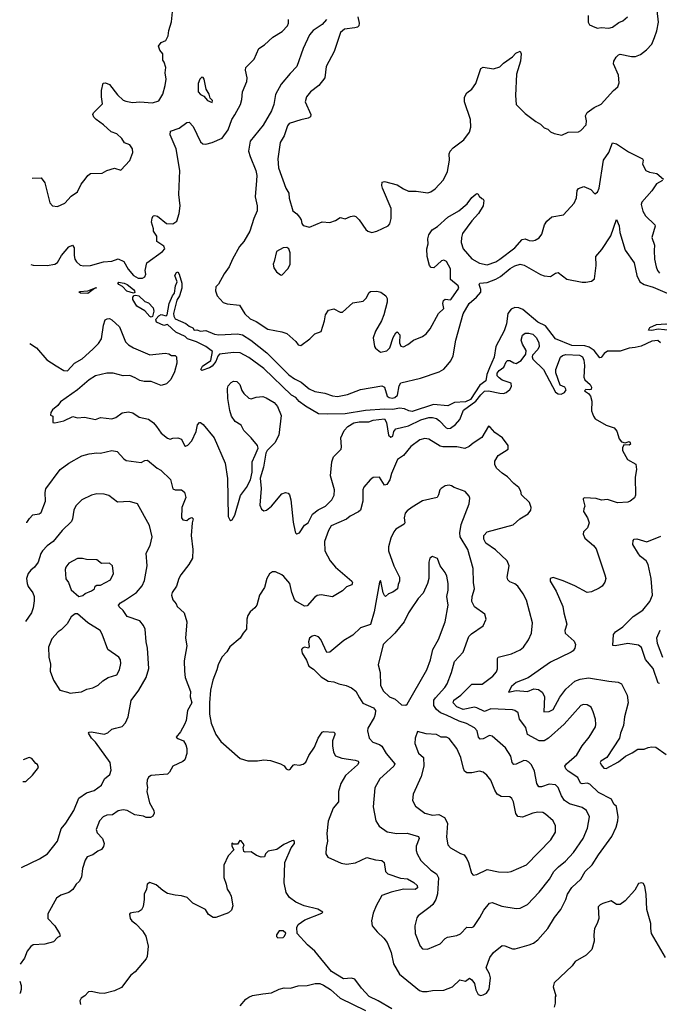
# Model space of a CAD drawing. Extents: x 2056909 to 2160450, y 827444 to 1016825.
# Tile 214 of 256: x 2058948 to 2063994, y 941647 to 949413. Entities that reach past the tile are written whole.
import ezdxf

# ---------------------------------------------------------------- set-up
doc = ezdxf.new("R2010")
doc.units = 0

msp = doc.modelspace()

# ---------------------------------------------------------------- linework, layer by layer
at = {"layer": '0CON10XD'}
for points in [[(2059047.1, 948162.6), (2059115.9, 948165.9), (2059147.3, 948127.3), (2059185, 947967.5), (2059206.1, 947946.1), (2059245, 947938.8), (2059303, 947967), (2059355, 948022.5), (2059405, 948054.3), (2059432.7, 948115), (2059463.5, 948156.5), (2059485, 948185.6), (2059505, 948200.6), (2059597.9, 948202.1), (2059635, 948224.2), (2059695, 948243.3), (2059745, 948226.7), (2059817.3, 948302.7), (2059840, 948365), (2059837.5, 948395), (2059816.4, 948426.4), (2059775, 948442.5), (2059753.3, 948475), (2059715, 948512.5), (2059669.7, 948529.7), (2059610, 948585), (2059551.2, 948625), (2059532, 948645), (2059526, 948665), (2059531.2, 948678.8), (2059599.7, 948750.3), (2059592, 948805), (2059592.9, 948855), (2059605, 948913.3), (2059625, 948916), (2059655, 948901.2), (2059719.8, 948819.8), (2059765, 948778.6), (2059785, 948769.4), (2059838.7, 948761.3), (2059895, 948765.6), (2059995, 948757.5), (2060045.7, 948774.3), (2060078, 948825), (2060095.9, 948894.1), (2060102, 948945), (2060096.2, 948995), (2060100, 949035), (2060087.7, 949077.7), (2060076.7, 949095), (2060077.5, 949145), (2060053, 949173), (2060042.5, 949205), (2060065, 949232.5), (2060101.7, 949248.3), (2060118, 949285), (2060123.2, 949326.8), (2060145.9, 949395.9), (2060152, 949475)], [(2061616.4, 949435), (2061626.5, 949385), (2061624, 949365), (2061613.3, 949355), (2061591.7, 949348.3), (2061510.9, 949339.1), (2061478.3, 949311.7), (2061427.9, 949162.1), (2061364.4, 949045), (2061354.2, 948955), (2061307.5, 948895), (2061242, 948845), (2061210.8, 948805), (2061198.6, 948765), (2061244.2, 948665), (2061242, 948648), (2061224.4, 948635.6), (2061165, 948624.5), (2061074.6, 948595.4), (2061059.4, 948575), (2061033, 948497), (2061001.4, 948445), (2060982.9, 948315), (2060988.1, 948245), (2061046.1, 948083.9), (2061070, 948045), (2061074.2, 948005), (2061103.3, 947905), (2061133, 947883), (2061156.1, 947856.1), (2061167.5, 947835), (2061172.5, 947805), (2061185, 947790), (2061235, 947777.5), (2061335, 947818.8), (2061395, 947813.8), (2061439.5, 947830.5), (2061475, 947852.5), (2061515, 947842.5), (2061558.3, 947861.7), (2061585, 947866.2), (2061600.5, 947860.5), (2061626.7, 947835), (2061677.3, 947757.3), (2061695, 947744), (2061725, 947736), (2061765, 947744), (2061855, 947788), (2061866.6, 947803.4), (2061877.8, 947845), (2061877.1, 947925), (2061810, 948085), (2061804.4, 948105.6), (2061808, 948132), (2061825, 948138), (2061925, 948110.8), (2061975, 948078), (2062015, 948060), (2062075, 948060), (2062168.3, 948048.3), (2062190, 948055), (2062225, 948078.6), (2062290.7, 948149.3), (2062322.2, 948215), (2062337.9, 948305), (2062337.1, 948355), (2062344.6, 948375), (2062367.8, 948402.2), (2062452.4, 948465), (2062495, 948525.7), (2062505.7, 948565.7), (2062505, 948626.7), (2062457.1, 948765), (2062456.7, 948803.3), (2062475, 948836.2), (2062513.8, 948865), (2062545, 948910), (2062585, 949027.5), (2062605, 949040), (2062685, 949026), (2062735, 949041.2), (2062765, 949071.2), (2062835, 949120), (2062860.9, 949149.1), (2062895, 949166.2), (2062904, 949145), (2062899.4, 949085), (2062865.7, 948984.3), (2062858, 948815), (2062863.8, 948745), (2062934.1, 948674.1), (2063019.3, 948609.3), (2063055, 948590), (2063085, 948560), (2063115, 948550), (2063135, 948530), (2063165, 948516.2), (2063225, 948503.8), (2063275, 948525.8), (2063355, 948528), (2063375, 948540), (2063416.8, 948583.2), (2063418.9, 948615), (2063412.5, 948655), (2063425, 948682), (2063479.1, 948720.9), (2063535, 948746), (2063631.2, 948855), (2063665.5, 948884.5), (2063675.6, 948915), (2063672.2, 948975), (2063632.9, 949065), (2063635.6, 949085), (2063652.7, 949117.3), (2063672.8, 949137.2), (2063685, 949140.6), (2063775, 949122.9), (2063805, 949124.3), (2063845, 949140), (2063892.5, 949175), (2063935, 949220.8), (2063956.9, 949273.1), (2063975, 949326.7), (2063988.5, 949395), (2063976.5, 949485)], [(2063433.6, 949446.4), (2063433.6, 949393.6), (2063443.9, 949373.9), (2063485, 949353.3), (2063505, 949346.7), (2063535, 949352), (2063595, 949347.1), (2063625, 949354.4), (2063675, 949392.5), (2063706.2, 949405), (2063743.7, 949436.3)], [(2059036.6, 947482.4), (2059055, 947478.2), (2059165, 947473.6), (2059225, 947484.2), (2059245, 947497.9), (2059277.9, 947552.1), (2059335, 947622.5), (2059365, 947633.8), (2059378.6, 947615), (2059376.8, 947553.2), (2059383.6, 947525), (2059394.7, 947504.7), (2059425, 947476.7), (2059455, 947470.9), (2059505, 947475.5), (2059607.6, 947502.4), (2059675, 947508.1), (2059725, 947528), (2059768, 947505), (2059804.3, 947445), (2059845.8, 947395), (2059883.3, 947375), (2059915.7, 947374.3), (2059933.9, 947386.1), (2059943.3, 947405), (2059937.5, 947435), (2059950, 947495), (2060074, 947585), (2060092, 947605), (2060085, 947626.2), (2060030.8, 947665), (2060030.9, 947705), (2060004.5, 947745), (2060003.1, 947765), (2059988.8, 947815), (2059991.7, 947848.3), (2060000, 947865), (2060015, 947870), (2060035, 947863.8), (2060105, 947805.6), (2060155, 947802.5), (2060186.2, 947823.8), (2060206.4, 947885), (2060213.3, 947945), (2060203.1, 948035), (2060210, 948225), (2060180.9, 948395), (2060136, 948505), (2060136.2, 948533.8), (2060205, 948556.9), (2060265, 948602), (2060285, 948606.2), (2060315, 948570), (2060375, 948451.2), (2060393, 948433), (2060415, 948430.8), (2060465, 948444.5), (2060545, 948479.5), (2060593.6, 948545), (2060620.6, 948625), (2060645, 948663.9), (2060690.7, 948745), (2060701.3, 948785), (2060706.6, 948843.4), (2060738.5, 948925), (2060742.2, 948955), (2060729.2, 949015), (2060731.2, 949035), (2060797.7, 949102.3), (2060834.4, 949185), (2060878.5, 949215), (2060945, 949275.4), (2061018.6, 949321.4), (2061059.4, 949365), (2061067.8, 949385), (2061067.1, 949415)], [(2061367.1, 949415), (2061335, 949374.6), (2061263.2, 949326.8), (2061232.7, 949295), (2061184, 949186), (2061135, 949043.8), (2061080.8, 948989.2), (2061010.9, 948905), (2060967, 948823), (2060951.9, 948745), (2060932.9, 948695), (2060868.3, 948581.7), (2060765.5, 948455), (2060753.5, 948375), (2060765, 948333.8), (2060811.3, 948225), (2060818.2, 948185), (2060816.1, 948146.1), (2060805.5, 948015), (2060821.8, 947945), (2060820.6, 947905), (2060794.1, 947845.9), (2060763.9, 947745), (2060715.8, 947664.2), (2060682.9, 947625), (2060625.6, 947525), (2060600.8, 947465), (2060560.6, 947409.4), (2060515, 947326.2), (2060494.2, 947305), (2060492.5, 947275), (2060506.2, 947235), (2060552.7, 947182.7), (2060585, 947171.2), (2060682.7, 947162.7), (2060723.1, 947093.1), (2060764.6, 947054.6), (2060812.1, 947032.1), (2060905, 946972.5), (2061015, 946950.8), (2061055, 946937.1), (2061126.7, 946875), (2061145, 946847.5), (2061165, 946843.3), (2061237.5, 946895), (2061275, 946936.2), (2061325, 946953.8), (2061352, 947038), (2061358.9, 947085), (2061385, 947122.5), (2061425, 947131.9), (2061475, 947107.5), (2061495, 947105.8), (2061575, 947180.8), (2061657.3, 947192.7), (2061682.3, 947217.7), (2061705, 947262.5), (2061715, 947270), (2061765, 947271.2), (2061796.7, 947265), (2061836.2, 947235), (2061845.8, 947215), (2061845.8, 947185.8), (2061820.8, 947085), (2061801.9, 947038.1), (2061755, 946956.7), (2061737.1, 946905), (2061746.4, 946836.4), (2061755, 946822.5), (2061795, 946790), (2061845, 946802), (2061867.8, 946825), (2061895, 946906.2), (2061915, 946943.3), (2061925, 946950), (2061946.8, 946926.8), (2061942.7, 946865), (2061955, 946838), (2061975, 946834), (2062008.6, 946851.4), (2062055, 946886.2), (2062125, 946914), (2062155, 946936.2), (2062185.7, 946975), (2062251.4, 947095), (2062294.3, 947135), (2062285.3, 947175), (2062291.6, 947198.4), (2062305, 947208.2), (2062345, 947204.2), (2062351.7, 947208.3), (2062413.3, 947295), (2062406.2, 947315), (2062346.2, 947365), (2062345, 947447.5), (2062314, 947505), (2062295, 947515.6), (2062275, 947512.5), (2062215, 947456.7), (2062195, 947457.5), (2062180, 947475), (2062161.4, 947545), (2062160.8, 947605), (2062170, 947645), (2062167.1, 947685), (2062174.4, 947715.6), (2062202.5, 947755), (2062245, 947782.5), (2062325, 947855.8), (2062411.2, 947905), (2062478.1, 947961.9), (2062515, 948011.2), (2062545, 948037.5), (2062555, 948042.5), (2062565, 948037.5), (2062571.2, 948021.2), (2062593.3, 948003.3), (2062605, 947997.5), (2062608.3, 947988.3), (2062604, 947945), (2062566.9, 947885), (2062514.1, 947825.9), (2062442.1, 947727.9), (2062432.5, 947695), (2062431.5, 947655), (2062446, 947606), (2062515, 947526.7), (2062575, 947492.2), (2062635, 947479.4), (2062705, 947504.6), (2062735, 947523.6), (2062854.3, 947615), (2062910.7, 947679.3), (2062935, 947685.7), (2062967.3, 947672.7), (2062995, 947669.4), (2063015, 947674.4), (2063046.2, 947693.8), (2063068, 947722), (2063088.2, 947795), (2063105, 947824.3), (2063145, 947858.6), (2063236.7, 947875), (2063322.7, 947967.3), (2063341.2, 948008.8), (2063346.2, 948065), (2063355, 948082.5), (2063398.3, 948098.3), (2063454.1, 948074.1), (2063485, 948040), (2063505, 948053.3), (2063518.1, 948085), (2063554.3, 948305), (2063594.4, 948365), (2063625, 948443.1), (2063655, 948434.2), (2063751.7, 948371.7), (2063861.5, 948315), (2063865.6, 948305), (2063861.5, 948275), (2063888, 948225), (2063915, 948210.8), (2063975, 948200), (2064025.6, 948155)], [(2060465, 948760), (2060470, 948775), (2060450, 948795), (2060442.5, 948825), (2060417.5, 948865), (2060402.5, 948945), (2060395, 948957.5), (2060385, 948960), (2060367.5, 948945), (2060355, 948910), (2060356.2, 948845), (2060375, 948823.8), (2060400, 948810), (2060430, 948775), (2060465, 948760)], [(2064019.2, 948145), (2063971.2, 948118.8), (2063935, 948064.4), (2063856, 947975), (2063850, 947955), (2063863.4, 947903.4), (2063884.2, 947865), (2063959.2, 947795), (2063960.8, 947785), (2063934.4, 947695), (2063954.4, 947635), (2063952.5, 947592.5), (2063955.6, 947525), (2063969.1, 947465), (2063979.5, 947435), (2063995.3, 947415.3)], [(2064002.9, 946865), (2063981.8, 946881.8), (2063935, 946877.4), (2063851.6, 946838.4), (2063802.3, 946827.7), (2063755, 946822.2), (2063685, 946798.3), (2063585, 946797.5), (2063559, 946781), (2063535, 946747.8), (2063525, 946746.4), (2063478.4, 946805), (2063440.8, 946830.8), (2063405, 946840.7), (2063303.4, 946843.4), (2063175, 946897.1), (2063095, 946997.3), (2063035, 947026.6), (2062916.8, 947126.8), (2062885, 947139.3), (2062855, 947142.7), (2062825, 947130.3), (2062798.7, 947095), (2062786.8, 947013.2), (2062770.7, 946959.3), (2062705.1, 946834.9), (2062689.7, 946750.3), (2062655, 946668.2), (2062631.8, 946615), (2062624.1, 946565.9), (2062578.6, 946531.4), (2062505, 946416.7), (2062465, 946399.4), (2062377.3, 946392.7), (2062325, 946366.6), (2062213.1, 946376.9), (2062045, 946323.3), (2062017, 946327), (2061983.6, 946343.6), (2061945, 946349.5), (2061890.5, 946339.5), (2061825, 946342.5), (2061675, 946331.6), (2061514.8, 946304.8), (2061375, 946300.9), (2061305.5, 946305.5), (2061203.3, 946365), (2061152.3, 946402.3), (2061125, 946433.8), (2061092.2, 946452.2), (2060872.8, 946662.8), (2060755, 946748.9), (2060686.5, 946786.5), (2060635, 946788.5), (2060524.6, 946775.4), (2060511.1, 946758.9), (2060495, 946717.5), (2060465, 946679.4), (2060445, 946666.9), (2060385, 946646.7), (2060376.7, 946655), (2060390.3, 946679.7), (2060456.7, 946725), (2060470, 946795), (2060415, 946836.9), (2060343.3, 946873.3), (2060272.5, 946895), (2060252.5, 946915), (2060179.1, 946949.1), (2060115, 947010), (2060085, 947001.1), (2060028.2, 947028.2), (2060020.9, 947045), (2060023.6, 947055), (2060045, 947077.1), (2060065, 947086.7), (2060103, 947077), (2060110, 947085), (2060125.6, 947175), (2060153.3, 947235), (2060170, 947255), (2060178, 947315), (2060190, 947345), (2060172.9, 947395), (2060185, 947420), (2060195, 947423.3), (2060205.8, 947405.8), (2060226.1, 947336.1), (2060227, 947297), (2060208.8, 947235), (2060187.7, 947202.3), (2060161.9, 947095), (2060163.1, 947075), (2060175, 947054.2), (2060257.8, 947017.8), (2060285, 946996.2), (2060313.6, 946983.6), (2060325, 946963.8), (2060345, 946967.5), (2060375, 946957.5), (2060415, 946962.5), (2060483.6, 946933.6), (2060517.7, 946927.7), (2060665, 946934.6), (2060705, 946927.1), (2060772.1, 946885), (2060898.1, 946785), (2060945, 946739.4), (2061071.9, 946611.9), (2061115, 946581.4), (2061168, 946555), (2061231.4, 946501.4), (2061275, 946481.1), (2061355, 946468), (2061416.4, 946446.4), (2061455, 946442.5), (2061532.6, 946457.4), (2061635, 946497.7), (2061805, 946526.5), (2061826.9, 946515), (2061846.9, 946445), (2061862.2, 946432.2), (2061885, 946427.2), (2061906.8, 946433.2), (2061928.4, 946451.6), (2061940.7, 946525), (2061955, 946548.9), (2062108.8, 946585), (2062255.9, 946635.9), (2062295, 946656.7), (2062325, 946694.4), (2062348.2, 946721.8), (2062367.2, 946762.8), (2062389.2, 946885), (2062445, 947092), (2062494.1, 947175), (2062552.6, 947225), (2062584.7, 947265), (2062585.8, 947285.8), (2062571.9, 947325), (2062576.7, 947335), (2062635, 947341.7), (2062705, 947366.8), (2062741.2, 947388.8), (2062818.2, 947451.8), (2062855, 947472.5), (2062895, 947484.7), (2062927.8, 947477.8), (2063055, 947403.9), (2063085, 947392.4), (2063135, 947388.2), (2063175, 947413.1), (2063195, 947418.6), (2063265, 947366.4), (2063385, 947342.2), (2063415, 947343.1), (2063458.8, 947351.2), (2063481.7, 947368.3), (2063495.5, 947475), (2063492.9, 947545), (2063539.2, 947600.8), (2063611.3, 947708.7), (2063655, 947837.5), (2063676.8, 947786.8), (2063682.9, 947735), (2063725.4, 947595.4), (2063794.4, 947495), (2063816.8, 947395), (2063839.5, 947345), (2063873.8, 947323.8), (2063945, 947303.2), (2064056.1, 947256.1)], [(2061015, 947398.8), (2061065, 947451.2), (2061082, 947485), (2061082.5, 947575), (2061070, 947605), (2061055, 947616.7), (2061025, 947613.8), (2060973.3, 947585), (2060956.2, 947505), (2060946.7, 947485), (2060953.8, 947455), (2060974.3, 947424.3), (2061005, 947400), (2061015, 947398.8)], [(2059845, 947257.1), (2059792, 947272), (2059760, 947310), (2059730, 947325), (2059721.2, 947338.8), (2059727.5, 947342.5), (2059772.5, 947335), (2059795, 947325.9), (2059844.5, 947285), (2059853.3, 947275), (2059855, 947261.2), (2059845, 947257.1)], [(2059485, 947254.3), (2059427.5, 947255), (2059416.7, 947265), (2059420.8, 947269.2), (2059486.4, 947273.6), (2059550, 947300), (2059550, 947295), (2059537, 947293), (2059485, 947254.3)], [(2059985, 947068.2), (2059975, 947072.2), (2059935, 947116), (2059871.9, 947155), (2059839.2, 947205), (2059841.4, 947225), (2059851.2, 947238.8), (2059865, 947241.5), (2059887.5, 947235), (2059935, 947191.8), (2059965, 947180), (2060000.9, 947140.9), (2060005.5, 947115.5), (2059995, 947072.2), (2059985, 947068.2)], [(2059027, 946858.4), (2059080.4, 946825), (2059161.2, 946731.2), (2059235, 946682.4), (2059295, 946646.7), (2059325, 946642.9), (2059379.4, 946705), (2059440.8, 946739.2), (2059525.6, 946814.4), (2059570.2, 946859.8), (2059592, 946895), (2059607.8, 947005), (2059621.2, 947045), (2059637.5, 947055), (2059655, 947056.7), (2059675, 947047.1), (2059735, 946991.4), (2059783.7, 946873.7), (2059805, 946848), (2059844.3, 946824.3), (2059975, 946768.8), (2060095, 946784.2), (2060125, 946777.5), (2060145, 946765.7), (2060175, 946764), (2060186, 946755), (2060188.1, 946705), (2060170, 946635), (2060139.2, 946575), (2060105, 946540), (2060065, 946529.2), (2059985, 946559.2), (2059930.5, 946560.5), (2059895, 946566.2), (2059859.1, 946589.1), (2059815.6, 946605.6), (2059765, 946604.4), (2059685.7, 946625.7), (2059635, 946624.2), (2059546.8, 946603.2), (2059495, 946572.5), (2059405, 946494), (2059269.8, 946400.2), (2059249.4, 946370.6), (2059206.7, 946335), (2059192.5, 946315), (2059190, 946295), (2059210, 946285), (2059210, 946235), (2059225, 946232.5), (2059295, 946250), (2059367, 946283), (2059405, 946272), (2059459.5, 946279.5), (2059545, 946260), (2059585, 946276), (2059675, 946264.3), (2059706.7, 946275), (2059756.9, 946313.1), (2059805, 946320.9), (2059841.5, 946311.5), (2059889.1, 946279.1), (2059962.7, 946262.7), (2060004.6, 946234.6), (2060026.2, 946205), (2060065, 946151.9), (2060115, 946111.9), (2060135, 946105.6), (2060155, 946113.1), (2060195, 946115.6), (2060223.3, 946105), (2060247.5, 946055), (2060255, 946050), (2060275, 946056.7), (2060305, 946091.2), (2060340.6, 946165), (2060351.2, 946218.8), (2060365, 946236), (2060375, 946236.2), (2060395, 946221.2), (2060482.5, 946115), (2060567.9, 945915), (2060586.9, 945795), (2060592.5, 945495), (2060605, 945467.5), (2060613.6, 945463.6), (2060625, 945467.5), (2060646.2, 945505), (2060690.5, 945659.5), (2060736.6, 945723.4), (2060768, 945785), (2060780.6, 945845), (2060780.8, 945925), (2060805, 945977.5), (2060830, 946035), (2060824, 946055), (2060775, 946115.8), (2060715, 946174), (2060694.4, 946214.4), (2060648.8, 946245), (2060618.8, 946285), (2060605, 946330), (2060590, 946425), (2060586.7, 946505), (2060592.5, 946525), (2060615, 946552.5), (2060635, 946563.3), (2060660.7, 946560.7), (2060683.3, 946535), (2060699.3, 946489.3), (2060715.9, 946465.9), (2060755, 946428.8), (2060775, 946424), (2060814.1, 946435.9), (2060865, 946440), (2060891.2, 946431.2), (2060954.1, 946394.1), (2060982.7, 946362.7), (2061010.5, 946290.5), (2060992.9, 946135), (2060959.4, 946075), (2060901.2, 946015), (2060890, 945995), (2060872, 945885), (2060844.2, 945795.8), (2060853.1, 945715), (2060841.2, 945585), (2060855, 945553.3), (2060875, 945540), (2060895, 945543.8), (2060935, 945576.2), (2061017, 945673), (2061043.9, 945683.9), (2061065, 945678.8), (2061075.5, 945665.5), (2061086.4, 945626.4), (2061105, 945450), (2061120, 945375), (2061125, 945363.3), (2061135, 945358.8), (2061155, 945366.2), (2061195, 945426.2), (2061224.1, 945445.9), (2061256.9, 945513.1), (2061302.7, 945547.3), (2061360.6, 945575), (2061409.2, 945625), (2061427.6, 945662.4), (2061431.9, 945705), (2061399.1, 945815), (2061409.4, 945925), (2061424.6, 945965.4), (2061483.2, 946026.8), (2061487.1, 946045), (2061481.8, 946115), (2061506.5, 946173.5), (2061536.9, 946205), (2061585, 946232.2), (2061625, 946240.7), (2061702.6, 946242.6), (2061735, 946255.2), (2061825, 946265.8), (2061842.2, 946235), (2061857.1, 946137.1), (2061875, 946120), (2061890.9, 946129.1), (2061900.4, 946165), (2061915, 946186.7), (2062015, 946208.9), (2062112.5, 946257.5), (2062174.7, 946274.7), (2062205, 946275.3), (2062237, 946267), (2062260.5, 946250.5), (2062313.1, 946193.1), (2062325, 946188.8), (2062345, 946192.3), (2062385, 946219.5), (2062419.6, 946260.4), (2062447.7, 946332.3), (2062546.6, 946403.4), (2062585.2, 946455), (2062615, 946482.5), (2062645, 946486), (2062735, 946466.2), (2062764.1, 946465.9), (2062785, 946473.6), (2062813.3, 946496.7), (2062828.6, 946521.4), (2062826.2, 946546.2), (2062755, 946571.1), (2062729.1, 946589.1), (2062714.5, 946605), (2062715.6, 946625), (2062729.2, 946645), (2062767.8, 946672.2), (2062785, 946714.2), (2062795, 946724.4), (2062815, 946725.6), (2062845, 946706), (2062865, 946702), (2062903.9, 946726.1), (2062940, 946775), (2062943.3, 946805), (2062915, 946853.3), (2062904.5, 946885), (2062914.4, 946925), (2062935, 946940), (2062965, 946940.5), (2062995, 946931.9), (2063024.5, 946904.5), (2063042.9, 946865), (2063046.9, 946835), (2063035, 946811.2), (2062993.9, 946766.1), (2062990, 946755), (2062996.1, 946736.1), (2063080.8, 946655), (2063173.8, 946475), (2063195, 946461.2), (2063219.3, 946460.7), (2063245, 946472.5), (2063257.5, 946495), (2063247.5, 946515), (2063210.8, 946530.8), (2063177, 946627), (2063178.1, 946655), (2063215, 946752.5), (2063230, 946765), (2063255, 946772.3), (2063365, 946767.7), (2063388.1, 946755), (2063398.9, 946728.9), (2063404.4, 946685), (2063397.1, 946595), (2063405, 946573.8), (2063447.1, 946535), (2063459.4, 946515), (2063455, 946496.7), (2063445, 946492.5), (2063413.6, 946496.4), (2063402.5, 946485), (2063433.9, 946463.9), (2063450, 946445), (2063460, 946405), (2063459.3, 946329.3), (2063473.3, 946285), (2063487.5, 946265), (2063573.9, 946213.9), (2063637.5, 946195), (2063658.3, 946168.3), (2063676.1, 946106.1), (2063695, 946082.5), (2063723, 946077), (2063755, 946085.8), (2063765, 946076.2), (2063765.7, 946064.3), (2063755, 946056.7), (2063715, 946060), (2063703.6, 946036.4), (2063702, 946015), (2063743.3, 945945), (2063808.3, 945908.3), (2063813.8, 945865), (2063802, 945805), (2063806.1, 945663.9), (2063797.7, 945642.3), (2063763.8, 945616.2), (2063745, 945608.8), (2063665, 945603.5), (2063585, 945627.5), (2063537.7, 945622.3), (2063495, 945637.5), (2063405, 945640.8), (2063394.2, 945635.8), (2063392, 945628), (2063406.4, 945575), (2063398.8, 945555), (2063395.8, 945535), (2063428.1, 945485), (2063440, 945445), (2063426, 945405), (2063396.2, 945375), (2063392, 945355), (2063405, 945323.8), (2063474.2, 945265), (2063495, 945240), (2063563.8, 945035), (2063571.2, 945005), (2063563.6, 944976.4), (2063543.9, 944946.1), (2063519.7, 944930.3), (2063458.9, 944901.1), (2063425, 944895.5), (2063327.4, 944947.4), (2063236.1, 944986.1), (2063155.7, 945014.3), (2063131.4, 945005), (2063133.8, 944985), (2063181.1, 944905), (2063233.5, 944785), (2063239.1, 944735), (2063263.5, 944645), (2063249.5, 944595), (2063250, 944575), (2063320.9, 944510.9), (2063332, 944485), (2063326.2, 944455), (2063314.2, 944435.8), (2063298.8, 944425), (2063135, 944344.5), (2062958.5, 944221.5), (2062865, 944185.6), (2062826.9, 944155), (2062805, 944110), (2062865, 944121.8), (2062955, 944114.6), (2063005, 944135.3), (2063041.3, 944131.3), (2063068.9, 944108.9), (2063088.2, 944075), (2063083.8, 943955), (2063125, 943955.6), (2063155, 943971.4), (2063210.1, 944069.9), (2063257.4, 944132.6), (2063327.5, 944195), (2063369.2, 944210.8), (2063435, 944221.2), (2063594.6, 944194.6), (2063668.7, 944188.7), (2063695, 944173.8), (2063739.4, 944085), (2063748.2, 944025), (2063718.6, 943915), (2063710, 943845), (2063687.5, 943785), (2063680.6, 943745), (2063580.8, 943595), (2063532.5, 943565), (2063527.1, 943555), (2063535, 943536), (2063555, 943508.8), (2063575, 943506), (2063671.5, 943558.5), (2063726, 943604), (2063780.4, 943629.6), (2063825, 943658.9), (2063875, 943659.2), (2063905, 943673.8), (2063935, 943678.8), (2063966.4, 943676.4), (2064046.4, 943616.4)], [(2064135, 946957.5), (2063985, 946971.2), (2063935, 946960.7), (2063908.8, 946965), (2063920, 946985), (2063970.7, 947009.3), (2064045, 947014.4), (2064105, 946999.2), (2064155, 947002), (2064177.5, 946995), (2064186.7, 946985), (2064155, 946962.5), (2064135, 946957.5)], [(2062585, 941716.2), (2062605, 941721.2), (2062630, 941735), (2062652.3, 941767.7), (2062662.9, 941855), (2062655, 941887.5), (2062628.8, 941935), (2062657.1, 942015), (2062684.6, 942055.4), (2062755, 942110), (2062775, 942108.6), (2062835, 942084.4), (2062855.8, 942084.2), (2062967.5, 942115), (2063001.2, 942128.8), (2063036.2, 942155), (2063114.3, 942245.7), (2063167.9, 942332.1), (2063217.5, 942395), (2063256.6, 942473.4), (2063270, 942515), (2063302.8, 942567.2), (2063374.2, 942635), (2063408, 942695), (2063465, 942747.5), (2063513.1, 942826.9), (2063619.6, 942970.4), (2063654.4, 943045), (2063665.7, 943095), (2063668.6, 943125), (2063656.9, 943206.9), (2063635.9, 943225.9), (2063616.2, 943265), (2063515, 943317.9), (2063445, 943384.4), (2063425, 943390.5), (2063385, 943386.5), (2063371.5, 943391.5), (2063350.6, 943435), (2063274.5, 943485), (2063255.7, 943505), (2063248, 943525), (2063260.8, 943545), (2063343.1, 943615), (2063384, 943685), (2063440, 943755), (2063489.2, 943835), (2063494, 943855), (2063490.8, 943895), (2063472.5, 943955), (2063455, 943990), (2063425, 944010), (2063395, 944011.4), (2063375, 944004), (2063242.6, 943857.4), (2063119.4, 943745), (2063085, 943725.4), (2063045, 943725.4), (2062955, 943774), (2062941.2, 943831.2), (2062890, 943895), (2062881.2, 943945), (2062854.3, 943964.3), (2062835, 943970), (2062665, 943976.9), (2062614.4, 943955.6), (2062555, 943986.6), (2062535, 943991.1), (2062445, 943972.3), (2062395, 943992.5), (2062368.5, 944025), (2062373.4, 944046.6), (2062428.9, 944085), (2062515, 944173.3), (2062595, 944171.2), (2062680.6, 944235), (2062709.4, 944270.6), (2062717.8, 944292.2), (2062716.5, 944373.5), (2062722.5, 944385), (2062827.4, 944412.6), (2062895, 944444.2), (2062922, 944465), (2062960.7, 944520.7), (2062984.3, 944575), (2062991.9, 944655), (2062945.8, 944835), (2062920, 944885), (2062876.3, 944946.3), (2062853.4, 944963.4), (2062815, 944979.4), (2062798.6, 944995), (2062792.5, 945015), (2062808.6, 945105), (2062792.5, 945145), (2062701.1, 945231.1), (2062626.2, 945285), (2062608.8, 945315), (2062610, 945345), (2062635, 945372.5), (2062841.2, 945428.8), (2062894.4, 945475.6), (2062960, 945515), (2062981.2, 945545), (2062983.8, 945565), (2062968.8, 945605), (2062906.7, 945665), (2062900, 945695), (2062884.6, 945724.6), (2062845, 945755.6), (2062795, 945807.5), (2062755, 945835.8), (2062708.8, 945875), (2062696, 945905), (2062695, 945930), (2062723.3, 945975), (2062800, 946025), (2062801.2, 946055), (2062755.9, 946115.9), (2062695, 946157.5), (2062659.3, 946199.3), (2062645, 946207.5), (2062592.7, 946117.3), (2062525, 946074.2), (2062493.6, 946046.4), (2062458.3, 946031.7), (2062395, 946045.4), (2062285, 946044.5), (2062265, 946050.5), (2062175, 946104.4), (2062145, 946109.1), (2062105, 946098.5), (2062032.6, 946047.4), (2061975, 945976), (2061929.2, 945945), (2061880, 945835), (2061867, 945783), (2061845, 945748), (2061825, 945741.2), (2061785, 945806.2), (2061735, 945801.2), (2061713.8, 945785), (2061662.7, 945727.3), (2061654.3, 945705.7), (2061655.7, 945615), (2061635, 945544), (2061619.6, 945530.4), (2061555, 945498.6), (2061525, 945474), (2061405, 945420), (2061384.4, 945385), (2061353.6, 945296.4), (2061353.8, 945225), (2061396.2, 945145), (2061438, 945095), (2061568.8, 944985), (2061573.3, 944975), (2061567.5, 944955), (2061525, 944938.8), (2061495, 944908.8), (2061415, 944860), (2061325, 944877.1), (2061295, 944871.9), (2061273.1, 944856.9), (2061215, 944790), (2061195, 944788.6), (2061126.9, 944826.9), (2061115, 944841.2), (2061094.5, 944895), (2061079.4, 944965), (2061030.5, 945020.5), (2061015, 945035.7), (2060965, 945058.6), (2060942.7, 945057.3), (2060917.7, 945042.3), (2060897.5, 945005), (2060878, 944935), (2060840.8, 944875), (2060818, 944795), (2060803.8, 944775), (2060765, 944743.8), (2060747, 944713), (2060739.2, 944685), (2060737.5, 944605), (2060711.2, 944575), (2060688, 944535), (2060605, 944465.8), (2060582.2, 944427.8), (2060542.9, 944385), (2060512.5, 944325), (2060504.1, 944285.9), (2060472, 944205), (2060454.2, 944125), (2060443.9, 944023.9), (2060445.7, 943935), (2060459.4, 943865), (2060495, 943776.2), (2060535, 943720), (2060687.5, 943585), (2060748.3, 943568.3), (2060825, 943567.5), (2060875, 943575.8), (2060925, 943570.8), (2061005, 943543.8), (2061035, 943527.5), (2061050, 943505), (2061065, 943497.5), (2061075, 943500), (2061085, 943503.3), (2061105, 943532.5), (2061115, 943537.5), (2061155, 943533.3), (2061185, 943541.2), (2061205, 943556.7), (2061229.7, 943610.3), (2061272.9, 943675), (2061302.5, 943745), (2061335, 943793.3), (2061345, 943798.8), (2061425, 943793.3), (2061433.3, 943785), (2061433.3, 943775), (2061415.8, 943724.2), (2061414.2, 943685.8), (2061424.1, 943635.9), (2061437.9, 943607.9), (2061488, 943588), (2061595, 943573.1), (2061616.7, 943565), (2061624, 943555), (2061613.3, 943535), (2061518.4, 943451.6), (2061481.1, 943388.9), (2061462.5, 943325), (2061462.5, 943245), (2061420.8, 943195), (2061381.4, 943091.4), (2061370, 942995), (2061375.5, 942935), (2061364.3, 942884.3), (2061362.5, 942835), (2061377.7, 942807.7), (2061485, 942761.2), (2061525, 942751.2), (2061597.3, 942762.7), (2061685, 942805.7), (2061755, 942787.8), (2061805, 942782), (2061823.8, 942765), (2061832.5, 942695), (2061851.2, 942675), (2061952.6, 942642.6), (2062005.9, 942635.9), (2062057.6, 942607.6), (2062084.3, 942585), (2062087.1, 942565), (2062067.6, 942552.4), (2061975.3, 942555.3), (2061877.3, 942532.7), (2061805.9, 942504.1), (2061761.1, 942425), (2061737.1, 942365), (2061724, 942305), (2061728.8, 942265), (2061767.8, 942217.8), (2061819.8, 942169.8), (2061845.4, 942135.4), (2061879.1, 942055), (2061897.1, 941965), (2061944, 941885), (2062102, 941755), (2062125, 941747.5), (2062162.6, 941747.4), (2062205, 941756.9), (2062295, 941758.1), (2062361.2, 941785), (2062420.5, 941839.5), (2062465, 941828.8), (2062495, 941852.5), (2062515, 941840), (2062535, 941810), (2062545, 941760), (2062564, 941725), (2062585, 941716.2)], [(2059005.1, 945445.5), (2059005.1, 945446.6), (2059025, 945480), (2059052, 945508), (2059102.5, 945515), (2059116.9, 945525), (2059150.5, 945615), (2059149.4, 945685), (2059155, 945713.3), (2059265.7, 945864.3), (2059335.9, 945914.1), (2059437.7, 945972.3), (2059495, 945989.2), (2059555, 945998), (2059585, 945993.8), (2059675, 946014.2), (2059717.3, 946007.3), (2059769.1, 945949.1), (2059787.3, 945937.3), (2059905, 945921.2), (2059935, 945936.2), (2059955, 945938.8), (2060031.2, 945875), (2060060.3, 945860.3), (2060136.2, 945786.2), (2060155, 945712), (2060174.2, 945704.2), (2060224.2, 945704.2), (2060247, 945687), (2060258, 945645), (2060225.8, 945565), (2060223.8, 945485), (2060235, 945467.5), (2060265, 945462.5), (2060285, 945480), (2060305, 945487.5), (2060317.5, 945475), (2060307.5, 945445), (2060299.2, 945345), (2060314.4, 945235), (2060311.4, 945165), (2060282.5, 945115), (2060219.2, 945035), (2060202.5, 945005), (2060184, 944945), (2060150.8, 944895), (2060144.1, 944874.1), (2060155, 944837.5), (2060183.3, 944805), (2060190, 944785), (2060244.4, 944734.4), (2060265.8, 944665), (2060256, 944535), (2060267.5, 944475), (2060246, 944355), (2060248, 944275), (2060254.2, 944224.2), (2060296.2, 944115), (2060292, 944072), (2060306.2, 944025), (2060272.5, 943965), (2060261.2, 943885), (2060246.7, 943855), (2060215, 943797.5), (2060183.3, 943755), (2060194.3, 943744.3), (2060241.2, 943725), (2060258, 943695), (2060265.8, 943665.8), (2060266, 943625), (2060250, 943575), (2060235, 943562.5), (2060155, 943526.7), (2060130.7, 943479.3), (2060115, 943463.3), (2059985, 943452.9), (2059965, 943438), (2059952.5, 943415), (2059950, 943385), (2059956.1, 943356.1), (2059950, 943325), (2059971.2, 943235), (2060006.7, 943175), (2060007.5, 943155), (2059998.3, 943131.7), (2059979.3, 943120.7), (2059945, 943120), (2059925, 943130), (2059855, 943140.8), (2059795, 943176), (2059765, 943182), (2059725, 943172), (2059678.8, 943141.2), (2059635, 943140), (2059605, 943125.6), (2059576.5, 943095), (2059550.8, 943025), (2059558.3, 942998.3), (2059601.2, 942955), (2059613.3, 942915), (2059607.7, 942892.3), (2059592.3, 942867.7), (2059564.5, 942855.5), (2059525, 942826), (2059479.7, 942810.3), (2059465.5, 942784.5), (2059442.1, 942717.9), (2059435, 942650), (2059416.7, 942615), (2059393.8, 942595), (2059367, 942553), (2059335, 942528), (2059273.2, 942506.8), (2059236.8, 942483.2), (2059169.5, 942360.5), (2059168.8, 942325), (2059225.8, 942265.8), (2059262.5, 942205), (2059267.5, 942185), (2059247, 942173), (2059215, 942140), (2059145, 942122), (2059055, 942115.8), (2059035, 942103.3), (2059006.2, 942065), (2058985, 942010), (2058951.3, 941963.4)], [(2062165, 942081.2), (2062265, 942124.2), (2062303.8, 942165), (2062323.2, 942176.8), (2062395, 942190), (2062425, 942202.5), (2062475, 942255.8), (2062515, 942254), (2062529.1, 942260.9), (2062578.6, 942331.4), (2062609.1, 942390.9), (2062655, 942445.6), (2062675, 942448.9), (2062751.3, 942421.3), (2062865, 942404), (2062895, 942405.8), (2062955, 942433.1), (2063045, 942531.4), (2063128.5, 942635), (2063162.2, 942695), (2063197.6, 942732.4), (2063253.3, 942775), (2063317.1, 942845), (2063392.1, 942955), (2063426.7, 943036.7), (2063442.7, 943125), (2063420, 943175), (2063385, 943198.2), (2063285, 943229.1), (2063245, 943254.5), (2063221.3, 943291.3), (2063195, 943356), (2063175, 943377.1), (2063125, 943382.2), (2063065, 943362.2), (2063042.9, 943362.9), (2063028.1, 943388.1), (2063007.8, 943485), (2062985.6, 943535), (2062965, 943557.1), (2062945, 943567.8), (2062925, 943569.5), (2062865, 943540.6), (2062845, 943538), (2062833.5, 943555), (2062821.8, 943605), (2062779.1, 943669.1), (2062675, 943762.9), (2062655, 943768.5), (2062605, 943740.9), (2062579.3, 943739.3), (2062567.5, 943755), (2062555.5, 943805), (2062535, 943828.1), (2062473.1, 943863.1), (2062415, 943880.4), (2062313.5, 943926.5), (2062266.8, 943946.8), (2062235, 943973.3), (2062214, 944005), (2062215.4, 944045), (2062227.1, 944065), (2062301.8, 944145), (2062320.8, 944175), (2062355.3, 944264.7), (2062378.5, 944351.5), (2062445.4, 944424.6), (2062492.2, 944547.8), (2062510.7, 944569.3), (2062605, 944633.3), (2062628, 944685), (2062616.7, 944725), (2062535, 944782.5), (2062515.6, 944825), (2062517.8, 944865), (2062534.4, 944925), (2062527.3, 944975), (2062524.5, 945085), (2062483.8, 945235), (2062422.7, 945335), (2062419.6, 945365), (2062430.3, 945430.3), (2062493.8, 945595), (2062498.3, 945638.3), (2062493.3, 945655), (2062462.3, 945692.3), (2062375, 945723.3), (2062355, 945736.7), (2062335, 945742.5), (2062305, 945736.7), (2062272.5, 945715), (2062263.3, 945705), (2062252.5, 945665), (2062240, 945645), (2062125, 945618.8), (2062045, 945569.2), (2062005, 945540), (2061989.7, 945520.3), (2061981.4, 945485), (2061986, 945445), (2061980, 945435), (2061914.4, 945395.6), (2061898, 945375), (2061874.4, 945325), (2061856.9, 945255), (2061857.5, 945225), (2061900, 945105), (2061942.7, 945015), (2061944.5, 944985.5), (2061932.7, 944957.3), (2061928.9, 944925), (2061891.2, 944898.8), (2061858, 944885), (2061834.5, 944864.5), (2061825, 944870.8), (2061815, 944893.8), (2061795.8, 944985), (2061795, 944990), (2061785, 944977.5), (2061745, 944742.5), (2061715, 944643.5), (2061635, 944615.7), (2061575, 944558.6), (2061503.9, 944516.1), (2061395, 944423.3), (2061370.7, 944420.7), (2061323.1, 944525), (2061305, 944544.3), (2061275, 944555.6), (2061255, 944551.4), (2061234.4, 944535), (2061225.7, 944505), (2061231.7, 944468.3), (2061225, 944456.7), (2061195, 944463.3), (2061177.5, 944455), (2061171.2, 944445), (2061176.1, 944416.1), (2061210.7, 944360.7), (2061227.5, 944315), (2061265, 944291.2), (2061325, 944230), (2061382.5, 944195), (2061425, 944190), (2061464.4, 944174.4), (2061522.4, 944162.4), (2061565, 944142.9), (2061598.3, 944118.3), (2061627.1, 944065), (2061655, 944023.1), (2061738.1, 943985), (2061753.6, 943965), (2061753.2, 943935), (2061745, 943908), (2061694, 943825), (2061690.8, 943805), (2061705.7, 943745), (2061734, 943715), (2061786.3, 943696.3), (2061805, 943682.9), (2061838.9, 943625), (2061906.9, 943545), (2061900, 943525), (2061788.9, 943425), (2061748.8, 943355), (2061737.5, 943205), (2061757.5, 943095), (2061783.4, 943053.4), (2061846.8, 943006.8), (2061923.7, 942993.7), (2062005, 942998.2), (2062095, 942970), (2062099.4, 942955), (2062074.3, 942895), (2062075, 942860), (2062083.3, 942833.3), (2062112.6, 942782.6), (2062191.9, 942705), (2062236.9, 942675), (2062251.8, 942645), (2062242.5, 942517.5), (2062229.5, 942475), (2062206.9, 942435), (2062187.1, 942415), (2062092.5, 942345), (2062082, 942328), (2062064.2, 942265), (2062067.5, 942205), (2062106, 942105), (2062125, 942084.2), (2062165, 942081.2)], [(2058963, 942725.9), (2059105, 942794.2), (2059166.2, 942835), (2059245.4, 942934.6), (2059275, 943030), (2059312.5, 943075), (2059375.6, 943175), (2059415, 943272), (2059475, 943314.4), (2059535, 943334.5), (2059594, 943375), (2059615.7, 943425), (2059659.8, 943460.2), (2059670, 943495), (2059660.9, 943555), (2059546, 943716), (2059514.5, 943745), (2059491.4, 943785), (2059495.8, 943794.2), (2059513.2, 943796.8), (2059615, 943778.6), (2059642.1, 943787.9), (2059675, 943818), (2059704.3, 943825.7), (2059755, 943839.2), (2059783.2, 943866.8), (2059804.3, 943915), (2059827.4, 944042.6), (2059888.1, 944125), (2059945.6, 944225), (2059966.9, 944295), (2059956.5, 944455), (2059945.5, 944505.5), (2059936.4, 944606.4), (2059925.4, 944635.4), (2059895, 944671.4), (2059795, 944706), (2059765, 944752), (2059731.7, 944781.7), (2059727.5, 944795), (2059742, 944815), (2059783.7, 944836.3), (2059869.2, 944895), (2059915, 944948.8), (2059931.1, 944988.9), (2059953.6, 945105), (2059944.5, 945205.5), (2059976, 945266), (2059991.9, 945335), (2059972, 945425), (2059876.2, 945595), (2059815, 945612.5), (2059718.8, 945608.8), (2059650, 945660), (2059615, 945670.8), (2059555, 945674.2), (2059515, 945664.2), (2059438.8, 945625), (2059391.7, 945578.3), (2059375.7, 945545), (2059365.6, 945475), (2059355.7, 945455), (2059283.3, 945385), (2059211.2, 945298.8), (2059165, 945264.4), (2059127.8, 945225), (2059115, 945203.3), (2059094.6, 945135.4), (2059065.6, 945095), (2059035, 945070.6), (2059015.5, 945045), (2059001.8, 945005), (2059005.5, 944965), (2059015, 944942.5), (2059052.6, 944892.6), (2059061.4, 944865), (2059061.5, 944828.5), (2059054.3, 944775), (2059040.6, 944735), (2058993.1, 944667.6)], [(2063995, 944176.7), (2063985, 944180), (2063944.5, 944294.5), (2063883.8, 944366.2), (2063852.7, 944462.7), (2063830.3, 944480.3), (2063745, 944492.9), (2063645, 944473.8), (2063627, 944477), (2063632, 944565), (2063648.8, 944585), (2063706.7, 944623.3), (2063787.5, 944705), (2063862.9, 944757.1), (2063917.9, 944825), (2063938.9, 944875), (2063929.3, 945005), (2063905.6, 945115), (2063890, 945145), (2063845, 945179.5), (2063829.1, 945199.1), (2063784.3, 945275), (2063787.1, 945305), (2063795, 945315.8), (2063815, 945318.9), (2063895, 945295.5), (2064005, 945340.6)], [(2059415, 944864), (2059445, 944872), (2059465, 944888), (2059515, 944908.8), (2059536.7, 944925), (2059543.3, 944945), (2059555, 944953.3), (2059585.8, 944954.2), (2059663.3, 944995), (2059688, 945045), (2059680, 945105), (2059655, 945127.5), (2059594.1, 945124.1), (2059555, 945153.3), (2059475, 945156.7), (2059443.6, 945163.6), (2059405, 945163.8), (2059335, 945126.7), (2059312, 945095), (2059306.4, 945076.4), (2059312.7, 945002.7), (2059333.6, 944973.6), (2059353.3, 944915), (2059415, 944864)], [(2061993.8, 944006.2), (2062005, 944013.3), (2062159.2, 944285), (2062188.9, 944365), (2062207.5, 944445), (2062252.5, 944525), (2062303.1, 944665), (2062328.9, 944795), (2062318.1, 944865), (2062326.8, 944913.2), (2062327.1, 944965), (2062318, 945025), (2062304.1, 945054.1), (2062266, 945105), (2062245, 945163.8), (2062205, 945178.5), (2062183.9, 945166.1), (2062175.6, 945135), (2062174.3, 945005), (2062165.8, 944965), (2062130.7, 944889.3), (2062090.9, 944849.1), (2062031.8, 944758.2), (2062014.6, 944735.4), (2061980.6, 944665), (2061906.7, 944573.3), (2061814.5, 944485), (2061776.9, 944325), (2061792.2, 944265), (2061792.9, 944165), (2061815, 944120.8), (2061865, 944072.9), (2061910, 944055), (2061960.3, 944010.3), (2061993.8, 944006.2)], [(2059345, 944101.2), (2059365, 944103.8), (2059435, 944111.2), (2059478.3, 944131.7), (2059525, 944144), (2059567.5, 944165), (2059602.7, 944197.3), (2059645, 944223.8), (2059713.3, 944245), (2059735.5, 944284.5), (2059745.8, 944335.8), (2059742, 944365), (2059728.8, 944385), (2059642, 944445), (2059597.8, 944567.8), (2059581.4, 944595), (2059485, 944657.1), (2059403, 944727), (2059385, 944726.7), (2059355, 944703.3), (2059321.2, 944648.8), (2059275, 944600), (2059251.2, 944585), (2059200.9, 944529.1), (2059176, 944465), (2059177.5, 944385), (2059191.2, 944331.2), (2059189.2, 944275), (2059213.4, 944203.4), (2059263.3, 944125), (2059325, 944108.8), (2059345, 944101.2)], [(2063997.3, 944595), (2063970.4, 944535), (2063975.4, 944495), (2064019.4, 944385)], [(2062525, 942666.7), (2062555, 942671.2), (2062635, 942710), (2062725, 942690.8), (2062795, 942688.6), (2062825, 942695.7), (2062945, 942748), (2063137.5, 942945), (2063174.2, 943005), (2063175.8, 943055), (2063155, 943093.8), (2063096.8, 943146.8), (2063075, 943159.2), (2063035, 943162), (2062995, 943154.2), (2062915, 943124.3), (2062877.3, 943127.3), (2062862.6, 943152.6), (2062843.5, 943245), (2062831.3, 943271.3), (2062813.2, 943283.2), (2062745, 943286.9), (2062714.6, 943304.6), (2062695.7, 943335), (2062664.5, 943414.5), (2062633.7, 943453.7), (2062605, 943477.5), (2062575, 943487.1), (2062515, 943472.2), (2062475, 943472.9), (2062456.4, 943486.4), (2062447.7, 943507.7), (2062427.5, 943595), (2062395.6, 943665), (2062335, 943744.2), (2062315, 943752.9), (2062272.5, 943755), (2062235, 943774.2), (2062155, 943781.2), (2062085, 943800), (2062067.5, 943745), (2062065.6, 943705), (2062095, 943628.8), (2062133.8, 943595), (2062135.7, 943524.3), (2062114.3, 943445), (2062050.8, 943305), (2062045.7, 943255), (2062070.2, 943210.2), (2062145, 943154.5), (2062205, 943140), (2062255, 943143.6), (2062299.3, 943119.3), (2062323.1, 943075), (2062314.3, 942965), (2062326, 942906), (2062345, 942881.2), (2062425, 942836.2), (2062455, 942826.7), (2062474, 942795), (2062488, 942765), (2062511.2, 942681.2), (2062525, 942666.7)], [(2058973.5, 943403.2), (2058995, 943404.2), (2059048.8, 943455), (2059096.2, 943515), (2059089.3, 943539.3), (2059075, 943547.5), (2059042.5, 943585), (2059023.6, 943593.6), (2058976.2, 943575.3)], [(2061882.3, 941612.3), (2061776.7, 941675), (2061705, 941708), (2061643.8, 941775), (2061592.5, 941845), (2061565, 941853.8), (2061501.2, 941848.8), (2061408, 941905), (2061275.7, 942065.7), (2061217.3, 942117.3), (2061137.5, 942205), (2061133.6, 942253.6), (2061145, 942276.7), (2061197.3, 942312.7), (2061330, 942365), (2061340, 942375), (2061298.7, 942398.7), (2061192.9, 942422.9), (2061125, 942453.8), (2061075, 942490), (2061049.1, 942529.1), (2061034.3, 942605), (2061040, 942765), (2061088.8, 942881.2), (2061116, 942915), (2061115, 942932.5), (2061105, 942940), (2061095, 942937.5), (2061031.7, 942908.3), (2060975, 942868), (2060907.5, 942855), (2060887.5, 942835), (2060880, 942810), (2060853, 942807), (2060815, 942820), (2060775, 942848.8), (2060727, 942847), (2060715, 942852.5), (2060710, 942885), (2060717.5, 942905), (2060695, 942937.5), (2060685, 942940), (2060665, 942910), (2060635, 942910), (2060621.7, 942918.3), (2060620, 942895), (2060637.5, 942865), (2060592.7, 942817.3), (2060558.8, 942745), (2060557, 942647), (2060576.7, 942595), (2060583.3, 942555), (2060606.7, 942525), (2060615, 942500), (2060629.2, 942425), (2060619.7, 942390.3), (2060595, 942368), (2060495, 942332.5), (2060473, 942333), (2060437.5, 942355), (2060412.5, 942395), (2060313.9, 942443.9), (2060268.3, 942488.3), (2060225, 942503.3), (2060173, 942507), (2060115, 942522), (2060075.9, 942545.9), (2060025, 942590), (2059975, 942607.5), (2059953.8, 942595), (2059947.5, 942555), (2059930.8, 942515), (2059930.8, 942475), (2059921.2, 942418.8), (2059908.8, 942391.2), (2059885, 942376), (2059845, 942372), (2059820, 942365), (2059813, 942357), (2059820, 942325), (2059833.3, 942305), (2059865, 942281.2), (2059917.4, 942227.4), (2059942.9, 942185), (2059960.8, 942105), (2059953.8, 942025), (2059946.2, 942005), (2059857.6, 941902.4), (2059825, 941876.2), (2059749.7, 941780.3), (2059695.7, 941754.3), (2059615, 941732.5), (2059574.3, 941734.3), (2059511.7, 941748.3), (2059490, 941745), (2059462.5, 941715), (2059432.5, 941695), (2059423.3, 941675), (2059426.2, 941645)], [(2064043.5, 942015), (2063932.5, 942205), (2063925.8, 942245), (2063927.5, 942285), (2063895.7, 942395), (2063889.2, 942515), (2063879.2, 942575), (2063868.9, 942598.9), (2063855, 942605.7), (2063830.3, 942599.7), (2063801.7, 942548.3), (2063725, 942463.3), (2063685, 942433.3), (2063655, 942433.3), (2063613, 942463), (2063548.3, 942441.7)], [(2063548.3, 942441.7), (2063527.7, 942432.3), (2063512.5, 942415), (2063515.8, 942324.2), (2063504, 942285), (2063482, 942245), (2063476, 942195), (2063478.8, 942145), (2063460.7, 942079.3), (2063416.1, 942033.9), (2063328.8, 941985), (2063305, 941951.2), (2063164.2, 941815.8), (2063156.7, 941785), (2063177.5, 941715), (2063172.5, 941705), (2063173, 941657), (2063163.3, 941625)], [(2060985, 942172.5), (2061025, 942173.3), (2061037.5, 942185), (2061047, 942207), (2061025, 942227.5), (2060993.9, 942226.1), (2060972.5, 942195), (2060973, 942183), (2060985, 942172.5)], [(2058949.2, 941830.5), (2058958.1, 941795), (2058959.4, 941765), (2058950.8, 941735), (2058947.7, 941731.4)], [(2060686.2, 941635), (2060731.7, 941688.3), (2060755.8, 941704.2), (2060785, 941716), (2060865, 941728.6), (2060935, 941738.6), (2060994.5, 941765.5), (2061035, 941775.7), (2061085, 941773.1), (2061145, 941792.5), (2061215, 941794.2), (2061278.7, 941811.3), (2061315, 941810.4), (2061345, 941798.9), (2061400, 941765), (2061475, 941694.3), (2061675, 941598.1)]]:
    msp.add_lwpolyline(points, dxfattribs=at)

doc.saveas('drawing.dxf')
